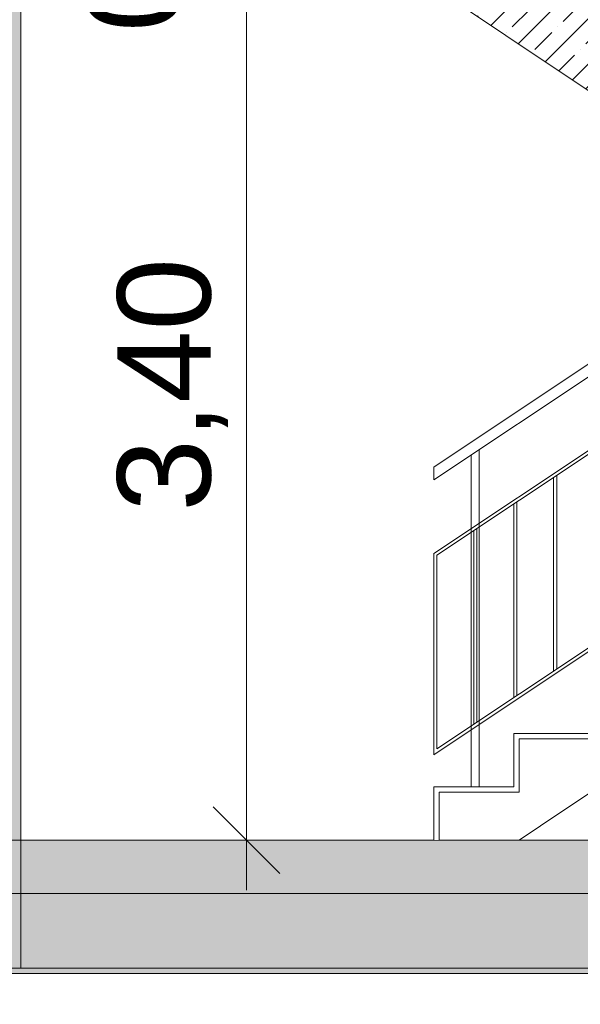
# Model space of a CAD drawing. Header units: millimetres. Extents: x -467606 to 1964440, y -17510 to 201584.
# Tile 31 of 43: x -443019 to -440915, y -5216 to -1521. Entities that reach past the tile are written whole.
import ezdxf

# ---------------------------------------------------------------- set-up
doc = ezdxf.new("R2010")
doc.units = ezdxf.units.MM
doc.header["$MEASUREMENT"] = 0
doc.set_wipeout_variables(frame=1)
doc.linetypes.add('Wipeout_Contour', pattern=[1000, 0, -1000])
doc.linetypes.add('Штриховая', pattern=[564.444447, 282.222223, -282.222223])
for name, color, linetype, lineweight in [('0_Ном._пера__1', 7, 'Continuous', 0), ('0_Ном._пера__120', 7, 'Continuous', 0), ('АР-вертикальная связь - Лестница.АР_Ном._пера__1', 7, 'Continuous', 0), ('АР-вертикальная связь - Лестница.АР_Ном._пера__101', 252, 'Continuous', 0), ('АР-вертикальная связь - Лестница.АР_Ном._пера__120', 7, 'Continuous', 0), ('АР-вертикальная связь - Лестница.АР_Ном._пера__21', 7, 'Continuous', 5), ('АР-Стены_внутренние_пилоны.АР_Ном._пера__1', 7, 'Continuous', 0), ('АР-Чертеж-Размеры.АР_Ном._пера__1', 7, 'Continuous', 0)]:
    doc.layers.add(name, color=color, linetype=linetype, lineweight=lineweight)
doc.layers.add('АР-вертикальная связь - Лестница.АР', color=7, linetype='Continuous')
doc.layers.add('АР-Чертеж-Размеры.АР', color=7, linetype='Continuous')
doc.layers.add('АР-вертикальная связь - Лестница.АР_Ном._пера__180', color=7, linetype='Continuous', lineweight=5, true_color=0xd6cda7)
doc.styles.add('РЎР“Р•РќР•Р\xa0Р\x98Р\xa0_РЎРўР\x98Р›Р¬_1', font='arial.ttf')
doc.linetypes.add('Линия Разрыва', pattern='A,0,[1,16 Р\xa0Р°Р·СЂРµР· 2-2. РљРѕСЂРїСѓСЃ 21.Shx,S=15.679026,R=0,X=0,Y=0],-1975.557214,0', length=1975.557214)
doc.dimstyles.new('СГЕНЕРИР_СТИЛЬ__2', dxfattribs={"dimtxt": 350, "dimasz": 237.5, "dimexe": 0.18, "dimexo": 300000, "dimgap": 0, "dimtad": 1, "dimlfac": 0.001, "dimzin": 0, "dimdsep": 46, "dimtxsty": 'РЎР“Р•РќР•Р\xa0Р\x98Р\xa0_РЎРўР\x98Р›Р¬_1', "dimblk": 'ARROWHEAD_6', "dimblk1": 'ARROWHEAD_6', "dimblk2": 'ARROWHEAD_6', "dimcen": 0.09, "dimclrd": 7, "dimclre": 7, "dimclrt": 7, "dimadec": 0, "dimazin": 0, "dimtfac": 1, "dimtdec": 4, "dimtmove": 0, "dimatfit": 3, "dimfxl": 1, "dimtolj": 1, "dimtzin": 0, "dimarcsym": 0})
doc.dimstyles.new('СГЕНЕРИР_СТИЛЬ__4', dxfattribs={"dimtxt": 350, "dimasz": 237.5, "dimexe": 0.18, "dimexo": 300000, "dimgap": 0, "dimtad": 1, "dimtih": 1, "dimtoh": 1, "dimlfac": 0.001, "dimzin": 0, "dimdsep": 46, "dimtxsty": 'РЎР“Р•РќР•Р\xa0Р\x98Р\xa0_РЎРўР\x98Р›Р¬_1', "dimblk": 'ARROWHEAD_6', "dimblk1": 'ARROWHEAD_6', "dimblk2": 'ARROWHEAD_6', "dimcen": 0.09, "dimclrd": 7, "dimclre": 7, "dimclrt": 7, "dimadec": 0, "dimazin": 0, "dimtfac": 1, "dimtdec": 4, "dimtmove": 0, "dimatfit": 3, "dimfxl": 1, "dimtolj": 1, "dimtzin": 0, "dimarcsym": 0})
pattern_1 = [(45, (0, 0), (-84.852814, 84.852814), []), (45, (-42.43, 42.43), (-84.852814, 84.852814), [90, -30, 0, -30])]

# ---------------------------------------------------------------- blocks, each defined once
blk = doc.blocks.new('*D329')
at = {"layer": 'АР-Чертеж-Размеры.АР_Ном._пера__1', "color": 7, "linetype": 'Continuous', "lineweight": 0, "transparency": 16777216}
for p, q in [((-449955.3, -7442.7), (-449955.3, -6973.9)), ((-427785.2, -7442.7), (-427785.2, -6973.9)), ((-449830.3, -7083.3), (-450080.3, -7333.3)), ((-427660.2, -7083.3), (-427910.2, -7333.3)), ((-450142.8, -7208.3), (-449955.3, -7208.3)), ((-449955.3, -7208.3), (-427785.2, -7208.3))]:
    blk.add_line(p, q, dxfattribs=at)
at = {"layer": 'АР-Чертеж-Размеры.АР_Ном._пера__1', "color": 7, "lineweight": 0, "transparency": 16777216, "insert": (-439470.8, -7138.3), "char_height": 350, "attachment_point": 7, "style": 'РЎР“Р•РќР•Р\xa0Р\x98Р\xa0_РЎРўР\x98Р›Р¬_1'}
blk.add_mtext('\\A1;{\\pql;\\fArial|b0|i0|c204|p0;\\W1.000000;22,17}', dxfattribs=at)
blk = doc.blocks.new('ARROWHEAD_6')
at = {"color": 0, "linetype": 'Continuous', "lineweight": 0}
for p, q in [((-0.5, -0.5), (0.5, 0.5)), ((0, 0), (-1, 0))]:
    blk.add_line(p, q, dxfattribs=at)
blk = doc.blocks.new('*D498')
at = {"layer": 'АР-Чертеж-Размеры.АР_Ном._пера__1', "color": 7, "linetype": 'Continuous', "lineweight": 0, "transparency": 16777216}
for p, q in [((-442043.1, -1325), (-442293.1, -1075)), ((-441933.7, -1200), (-442402.4, -1200)), ((-442168.1, -4600), (-442168.1, -1200)), ((-442293.1, -4475), (-442043.1, -4725)), ((-441933.7, -4600), (-442402.4, -4600)), ((-442168.1, -4787.5), (-442168.1, -4600))]:
    blk.add_line(p, q, dxfattribs=at)
at = {"layer": 'АР-Чертеж-Размеры.АР_Ном._пера__1', "color": 7, "lineweight": 0, "transparency": 16777216, "char_height": 350, "attachment_point": 7, "rotation": 90, "style": 'РЎР“Р•РќР•Р\xa0Р\x98Р\xa0_РЎРўР\x98Р›Р¬_1'}
for s, insert in [('\\A1;{\\pql;\\fArial|b0|i0|c204|p0;\\W1.000000;0,20}', (-442354, -1567.1)), ('\\A1;{\\pql;\\fArial|b0|i0|c204|p0;\\W1.000000;3,40}', (-442238.1, -3367.1))]:
    blk.add_mtext(s, dxfattribs=dict(at, insert=insert))

msp = doc.modelspace()

# ---------------------------------------------------------------- hatches: boundary and pattern name
at = {"layer": 'АР-вертикальная связь - Лестница.АР_Ном._пера__180', "linetype": 'Continuous', "lineweight": 0, "true_color": 0x353329}
msp.add_hatch(color=250, dxfattribs=at).paths.add_polyline_path([(-434765.506, -4799.999), (-446355.444, -4799.999), (-446355.444, -4599.999), (-434765.506, -4599.999)])
at = {"layer": 'АР-Стены_внутренние_пилоны.АР_Ном._пера__1', "linetype": 'Continuous', "lineweight": 0}
h = msp.add_hatch(dxfattribs=at)
h.set_pattern_fill('ЖЕЛЕЗОБЕТОН__PROJECT__0003', style=0, pattern_type=2)
h.set_pattern_definition(pattern_1)
h.paths.add_polyline_path([(-443014.953, -4799.999), (-443214.953, -4799.999), (-443214.953, 8160), (-443014.953, 8160)])
h = msp.add_hatch(dxfattribs=at)
h.set_pattern_fill('ЖЕЛЕЗОБЕТОН__PROJECT__0003', style=0, pattern_type=2)
h.set_pattern_definition(pattern_1)
h.paths.add_polyline_path([(-446743.767, -4799.999), (-434565.506, -4799.999), (-434565.506, -5099.999), (-449955.323, -5099.999), (-449955.323, -4799.999)])

# ---------------------------------------------------------------- linework, layer by layer
at = {"layer": '0_Ном._пера__1', "color": 7, "linetype": 'Линия Разрыва', "lineweight": 0}
msp.add_line((-461247.789, -5080.556), (-416602.135, -5080.556), dxfattribs=at)
at = {"layer": '0_Ном._пера__1', "color": 7, "linetype": 'Continuous', "lineweight": 0}
msp.add_lwpolyline([(-443014.996, -4399.996), (-443015.01, -1050.009)], dxfattribs=at)
at = {"layer": '0_Ном._пера__120', "color": 7, "linetype": 'Continuous', "lineweight": 0}
for p, q in [((-441465.411, -3524.5), (-438451.012, -1514.901)), ((-441453.561, -3531.022), (-438447.862, -1527.223)), ((-441465.411, -3200), (-439814.551, -2099.427)), ((-441465.411, -3248.074), (-439814.551, -2147.501)), ((-441453.561, -4257.493), (-438447.862, -2253.694)), ((-441465.411, -4279.815), (-438436.012, -2260.216))]:
    msp.add_line(p, q, dxfattribs=at)
for points in [[(-441294.413, -3134.075), (-441294.413, -4400)], [(-441324.413, -3154.075), (-441324.413, -4400)], [(-441465.411, -3200), (-441465.411, -3248.074)], [(-441015.411, -3965.393), (-441015.411, -3238.922)], [(-441003.561, -3957.493), (-441003.561, -3231.022)], [(-441165.411, -4065.393), (-441165.411, -3338.922)], [(-441153.561, -4057.493), (-441153.561, -3331.022)], [(-441303.411, -4157.393), (-441303.411, -3430.922)], [(-441315.26, -4165.292), (-441315.26, -3438.822)], [(-441465.411, -4279.815), (-441465.411, -3524.5)], [(-441453.561, -4257.493), (-441453.561, -3531.022)]]:
    msp.add_lwpolyline(points, dxfattribs=at)
at = {"layer": 'АР-вертикальная связь - Лестница.АР_Ном._пера__1', "color": 7, "linetype": 'Штриховая', "lineweight": 0}
msp.add_line((-443014.953, -4800), (-443014.953, -5954.895), dxfattribs=at)
at = {"layer": 'АР-вертикальная связь - Лестница.АР_Ном._пера__1', "color": 7, "linetype": 'Continuous', "lineweight": 0, "flags": 128}
msp.add_lwpolyline([(-434765.506, -4799.999), (-446355.444, -4799.999), (-446355.444, -4599.999), (-434765.506, -4599.999)], close=True, dxfattribs=at)
at = {"layer": 'АР-вертикальная связь - Лестница.АР_Ном._пера__21', "color": 7, "linetype": 'Continuous', "lineweight": 5, "flags": 128}
msp.add_lwpolyline([(-441765.827, -1200), (-441345.41, -1480.278), (-441245.41, -1546.944), (-441145.41, -1613.611), (-441045.41, -1680.278), (-440945.41, -1746.944), (-440845.41, -1813.611), (-440745.41, -1880.278), (-440645.41, -1946.944), (-440545.41, -2013.611), (-440445.41, -2080.278), (-440345.41, -2146.944), (-440245.41, -2213.611), (-440145.41, -2280.278), (-440045.41, -2346.944), (-439945.41, -2413.611), (-439845.41, -2480.278), (-439815.41, -2500.278)], dxfattribs=at)
at = {"layer": 'АР-Стены_внутренние_пилоны.АР_Ном._пера__1', "color": 7, "linetype": 'Continuous', "lineweight": 0, "flags": 128}
for points in [[(-443014.953, -4799.999), (-443214.953, -4799.999), (-443214.953, 8160), (-443014.953, 8160)], [(-446743.767, -4799.999), (-434565.506, -4799.999), (-434565.506, -5099.999), (-449955.323, -5099.999), (-449955.323, -4799.999)]]:
    msp.add_lwpolyline(points, close=True, dxfattribs=at)

# ---------------------------------------------------------------- dimensions: what is measured, and where the dimension line sits
at = {"layer": 'АР-Чертеж-Размеры.АР', "color": 7, "linetype": 'Continuous', "lineweight": 0}
dim = msp.add_linear_dim(base=(-442168.071, -1200), p1=(-442141.856, -4599.999), p2=(-441765.827, -1200), angle=90, dimstyle='СГЕНЕРИР_СТИЛЬ__2', dxfattribs=at)
dim.commit()
dim.dimension.update_dxf_attribs({"geometry": '*D498', "text_midpoint": (-442413.071, -2914.007), "dimtype": 160, "text_rotation": 90})

# ---------------------------------------------------------------- next in the draw order: wipeouts: each hides what was drawn before it
at = {"color": 254, "linetype": 'Wipeout_Contour', "lineweight": 0, "ltscale": 1765913.827428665}
msp.add_wipeout([(-441465.411, -4420), (-441465.411, -4600), (-441445.411, -4600), (-441445.411, -4420)], dxfattribs=at).dxf.layer = 'АР-вертикальная связь - Лестница.АР'

# ---------------------------------------------------------------- next in the draw order: wipeouts: each hides what was drawn before it
at = {"color": 254, "linetype": 'Wipeout_Contour', "lineweight": 0, "ltscale": 1765309.780185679}
msp.add_wipeout([(-441465.411, -4420), (-441145.411, -4420), (-441145.411, -4400), (-441465.411, -4400)], dxfattribs=at).dxf.layer = 'АР-вертикальная связь - Лестница.АР'

# ---------------------------------------------------------------- next in the draw order: linework, layer by layer
at = {"layer": 'АР-вертикальная связь - Лестница.АР_Ном._пера__120', "color": 7, "linetype": 'Continuous', "lineweight": 0}
for p, q in [((-441465.411, -4420), (-441465.411, -4400)), ((-441465.411, -4600), (-441465.411, -4420))]:
    msp.add_line(p, q, dxfattribs=at)

# ---------------------------------------------------------------- next in the draw order: wipeouts: each hides what was drawn before it
at = {"color": 254, "linetype": 'Wipeout_Contour', "lineweight": 0, "ltscale": 1764705.893332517}
msp.add_wipeout([(-441165.411, -4220), (-441165.411, -4400), (-441145.411, -4400), (-441145.411, -4220)], dxfattribs=at).dxf.layer = 'АР-вертикальная связь - Лестница.АР'

# ---------------------------------------------------------------- next in the draw order: wipeouts: each hides what was drawn before it
at = {"color": 254, "linetype": 'Wipeout_Contour', "lineweight": 0, "ltscale": 1764102.02201646}
msp.add_wipeout([(-441165.411, -4200), (-441165.411, -4220), (-440845.411, -4220), (-440845.411, -4200)], dxfattribs=at).dxf.layer = 'АР-вертикальная связь - Лестница.АР'

# ---------------------------------------------------------------- next in the draw order: wipeouts: each hides what was drawn before it
at = {"color": 254, "linetype": 'Wipeout_Contour', "lineweight": 0, "ltscale": 10558394.95395896}
msp.add_wipeout([(-441445.411, -4420), (-441445.411, -4600), (-441144.995, -4600), (-438099.994, -2570), (-438445.411, -2570), (-438445.411, -2620), (-438745.411, -2620), (-438745.411, -2820), (-439045.411, -2820), (-439045.411, -3020), (-439345.411, -3020), (-439345.411, -3220), (-439645.411, -3220), (-439645.411, -3420), (-439945.411, -3420), (-439945.411, -3620), (-440245.411, -3620), (-440245.411, -3820), (-440545.411, -3820), (-440545.411, -4020), (-440845.411, -4020), (-440845.411, -4220), (-441145.411, -4220), (-441145.411, -4420)], dxfattribs=at).dxf.layer = 'АР-вертикальная связь - Лестница.АР'

# ---------------------------------------------------------------- next in the draw order: hatches: boundary and pattern name
at = {"layer": 'АР-вертикальная связь - Лестница.АР_Ном._пера__101', "linetype": 'Continuous', "lineweight": 0}
h = msp.add_hatch(dxfattribs=at)
h.set_pattern_fill('ЖЕЛЕЗОБЕТОН__PROJECT__0003', color=252, style=0, pattern_type=2)
h.set_pattern_definition(pattern_1)
h.paths.add_polyline_path([(-441465.41, -1210), (-441750.826, -1210), (-441465.41, -1400.278), (-441345.41, -1480.278), (-441245.41, -1546.944), (-441145.41, -1613.611), (-441045.41, -1680.278), (-440945.41, -1746.944), (-440845.41, -1813.611), (-440745.41, -1880.278), (-440645.41, -1946.944), (-440545.41, -2013.611), (-440445.41, -2080.278), (-440345.41, -2146.944), (-440245.41, -2213.611), (-440145.41, -2280.278), (-440045.41, -2346.944), (-439945.41, -2413.611), (-439845.41, -2480.278), (-439815.41, -2500.278), (-439815.41, -2610), (-439665.41, -2610), (-439665.41, -2220), (-439965.41, -2220), (-439965.41, -2020), (-440265.41, -2020), (-440265.41, -1820), (-440565.41, -1820), (-440565.41, -1620), (-440865.41, -1620), (-440865.41, -1420), (-441165.41, -1420), (-441165.41, -1220), (-441465.41, -1220)])

# ---------------------------------------------------------------- next in the draw order: linework, layer by layer
at = {"layer": 'АР-вертикальная связь - Лестница.АР_Ном._пера__1', "color": 7, "linetype": 'Continuous', "lineweight": 0}
for p, q in [((-441145.411, -4220), (-440845.411, -4220)), ((-441145.411, -4220), (-441145.411, -4420)), ((-441445.411, -4420), (-441145.411, -4420)), ((-441445.411, -4420), (-441445.411, -4600)), ((-440865.411, -4413.611), (-440965.411, -4480.278)), ((-440965.411, -4480.278), (-441065.411, -4546.944)), ((-441065.411, -4546.944), (-441144.994, -4600)), ((-441144.994, -4600), (-441445.411, -4600))]:
    msp.add_line(p, q, dxfattribs=at)
at = {"layer": 'АР-вертикальная связь - Лестница.АР_Ном._пера__120', "color": 7, "linetype": 'Continuous', "lineweight": 0}
for p, q in [((-441165.411, -4200), (-440865.411, -4200)), ((-441165.411, -4220), (-441165.411, -4200)), ((-441165.411, -4400), (-441165.411, -4220)), ((-441465.411, -4400), (-441165.411, -4400))]:
    msp.add_line(p, q, dxfattribs=at)

# ---------------------------------------------------------------- next in the draw order: dimensions: what is measured, and where the dimension line sits
at = {"layer": 'АР-Чертеж-Размеры.АР', "color": 7, "linetype": 'Continuous', "lineweight": 0}
dim = msp.add_linear_dim(base=(-427785.2, -7208.306), p1=(-449955.322, 3968.351), p2=(-427785.2, 3968.351), dimstyle='СГЕНЕРИР_СТИЛЬ__4', dxfattribs=at)
dim.commit()
dim.dimension.update_dxf_attribs({"geometry": '*D329', "text_midpoint": (-438884.564, -6963.306), "dimtype": 160})

doc.saveas('drawing.dxf')
